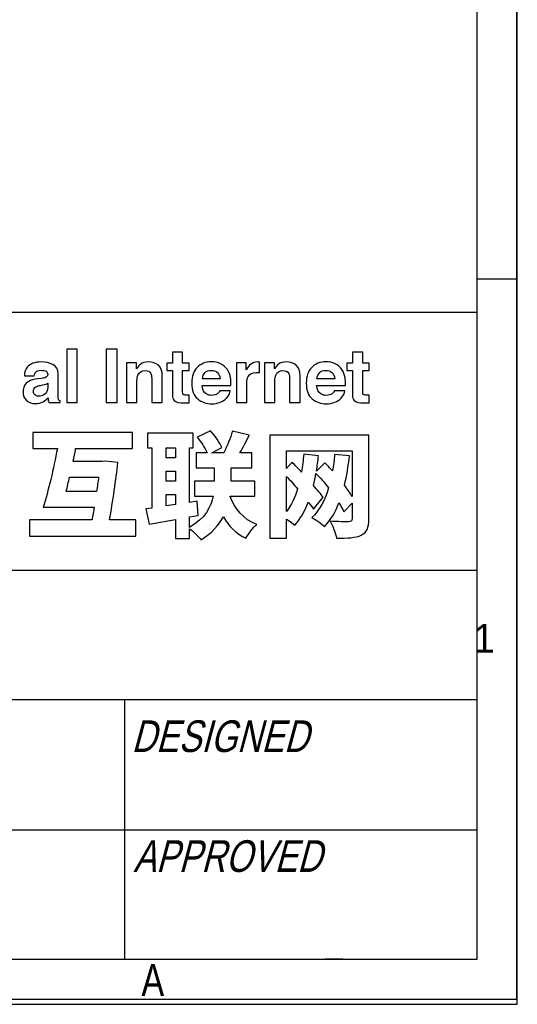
# Model space of a CAD drawing. Header units: millimetres. Extents: x 0 to 420, y 0 to 297.
# Tile 6 of 13: x 386 to 420, y 0 to 68. Entities that reach past the tile are written whole.
import ezdxf

# ---------------------------------------------------------------- set-up
doc = ezdxf.new("R2010")
doc.units = ezdxf.units.MM
doc.header["$LTSCALE"] = 23.1
doc.layers.get('0').update_dxf_attribs({"linetype": 'CONTINUOUS'})
doc.styles.get("Standard").update_dxf_attribs({"font": 'txt', "width": 0.8})
doc.styles.add('TEXTSTYLE_2', font='txt', dxfattribs={"width": 0.999999})

msp = doc.modelspace()

# ---------------------------------------------------------------- linework, layer by layer
at = {"color": 7, "linetype": 'CONTINUOUS', "true_color": 0xf5f5f5}
for p, q in [((419.978, 0.358), (419.978, 296.671)), ((420, 0), (420, 297)), ((417.234, 3.102), (417.234, 293.928)), ((417.234, 49.743), (419.978, 49.743)), ((234.756, 47.473), (417.234, 47.473)), ((234.756, 29.765), (417.234, 29.765)), ((234.756, 20.911), (417.234, 20.911)), ((393.049, 20.911), (393.049, 3.102)), ((234.756, 11.955), (417.234, 11.955)), ((2.782, 3.102), (417.234, 3.102)), ((406.817, 3.108), (407.704, 3.108)), ((407.182, 3.108), (408.037, 3.108)), ((0, 0), (420, 0)), ((0.038, 0.358), (419.978, 0.358))]:
    msp.add_line(p, q, dxfattribs=at)
at = {"color": 7, "linetype": 'CONTINUOUS'}
for points, knots in [([(389.787, 41.278), (389.787, 41.278), (389.079, 41.278), (389.079, 41.278), (389.079, 41.278), (389.079, 41.278), (389.079, 44.942), (389.079, 44.942), (389.079, 44.942), (389.079, 44.942), (389.787, 44.942), (389.787, 44.942), (389.787, 44.942), (389.787, 44.942), (389.787, 41.278), (389.787, 41.278)], [0, 0, 0, 0, 0.2, 0.2, 0.2, 0.2, 0.4, 0.4, 0.4, 0.4, 0.6, 0.6, 0.6, 0.6, 1, 1, 1, 1]), ([(392.547, 41.278), (392.547, 41.278), (391.786, 41.278), (391.786, 41.278), (391.786, 41.278), (391.786, 41.278), (391.786, 44.942), (391.786, 44.942), (391.786, 44.942), (391.786, 44.942), (392.547, 44.942), (392.547, 44.942), (392.547, 44.942), (392.547, 44.942), (392.547, 41.278), (392.547, 41.278)], [0, 0, 0, 0, 0.2, 0.2, 0.2, 0.2, 0.4, 0.4, 0.4, 0.4, 0.6, 0.6, 0.6, 0.6, 1, 1, 1, 1]), ([(395.954, 43.458), (395.954, 43.458), (395.954, 43.963), (395.954, 43.963), (395.954, 43.963), (395.954, 43.963), (396.332, 43.963), (396.332, 43.963), (396.332, 43.963), (396.332, 43.963), (396.332, 44.719), (396.332, 44.719), (396.332, 44.719), (396.332, 44.719), (397.033, 44.719), (397.033, 44.719), (397.033, 44.719), (397.033, 44.719), (397.033, 43.963), (397.033, 43.963), (397.033, 43.963), (397.033, 43.963), (397.473, 43.963), (397.473, 43.963), (397.473, 43.963), (397.473, 43.963), (397.473, 43.458), (397.473, 43.458), (397.473, 43.458), (397.473, 43.458), (397.033, 43.458), (397.033, 43.458), (397.033, 43.458), (397.033, 43.458), (397.033, 42.026), (397.033, 42.026), (397.033, 42.026), (397.033, 41.915), (397.047, 41.846), (397.075, 41.819), (397.075, 41.819), (397.103, 41.791), (397.19, 41.777), (397.334, 41.777), (397.334, 41.777), (397.355, 41.777), (397.378, 41.778), (397.402, 41.779), (397.402, 41.779), (397.426, 41.779), (397.45, 41.781), (397.473, 41.782), (397.473, 41.782), (397.473, 41.782), (397.473, 41.253), (397.473, 41.253), (397.473, 41.253), (397.473, 41.253), (397.137, 41.24), (397.137, 41.24), (397.137, 41.24), (396.803, 41.229), (396.574, 41.287), (396.451, 41.415), (396.451, 41.415), (396.372, 41.496), (396.332, 41.621), (396.332, 41.79), (396.332, 41.79), (396.332, 41.79), (396.332, 43.458), (396.332, 43.458), (396.332, 43.458), (396.332, 43.458), (395.954, 43.458), (395.954, 43.458)], [0, 0, 0, 0, 0.05, 0.05, 0.05, 0.05, 0.1, 0.1, 0.1, 0.1, 0.15, 0.15, 0.15, 0.15, 0.2, 0.2, 0.2, 0.2, 0.25, 0.25, 0.25, 0.25, 0.3, 0.3, 0.3, 0.3, 0.35, 0.35, 0.35, 0.35, 0.4, 0.4, 0.4, 0.4, 0.45, 0.45, 0.45, 0.45, 0.5, 0.5, 0.5, 0.5, 0.55, 0.55, 0.55, 0.55, 0.6, 0.6, 0.6, 0.6, 0.65, 0.65, 0.65, 0.65, 0.7, 0.7, 0.7, 0.7, 0.75, 0.75, 0.75, 0.75, 0.8, 0.8, 0.8, 0.8, 0.85, 0.85, 0.85, 0.85, 0.9, 0.9, 0.9, 0.9, 1, 1, 1, 1]), ([(408.309, 43.458), (408.309, 43.458), (408.309, 43.963), (408.309, 43.963), (408.309, 43.963), (408.309, 43.963), (408.687, 43.963), (408.687, 43.963), (408.687, 43.963), (408.687, 43.963), (408.687, 44.719), (408.687, 44.719), (408.687, 44.719), (408.687, 44.719), (409.388, 44.719), (409.388, 44.719), (409.388, 44.719), (409.388, 44.719), (409.388, 43.963), (409.388, 43.963), (409.388, 43.963), (409.388, 43.963), (409.828, 43.963), (409.828, 43.963), (409.828, 43.963), (409.828, 43.963), (409.828, 43.458), (409.828, 43.458), (409.828, 43.458), (409.828, 43.458), (409.388, 43.458), (409.388, 43.458), (409.388, 43.458), (409.388, 43.458), (409.388, 42.026), (409.388, 42.026), (409.388, 42.026), (409.388, 41.915), (409.402, 41.846), (409.43, 41.819), (409.43, 41.819), (409.458, 41.791), (409.545, 41.777), (409.689, 41.777), (409.689, 41.777), (409.71, 41.777), (409.733, 41.778), (409.757, 41.779), (409.757, 41.779), (409.781, 41.779), (409.805, 41.781), (409.828, 41.782), (409.828, 41.782), (409.828, 41.782), (409.828, 41.253), (409.828, 41.253), (409.828, 41.253), (409.828, 41.253), (409.492, 41.24), (409.492, 41.24), (409.492, 41.24), (409.158, 41.229), (408.929, 41.287), (408.806, 41.415), (408.806, 41.415), (408.727, 41.496), (408.687, 41.621), (408.687, 41.79), (408.687, 41.79), (408.687, 41.79), (408.687, 43.458), (408.687, 43.458), (408.687, 43.458), (408.687, 43.458), (408.309, 43.458), (408.309, 43.458)], [0, 0, 0, 0, 0.05, 0.05, 0.05, 0.05, 0.1, 0.1, 0.1, 0.1, 0.15, 0.15, 0.15, 0.15, 0.2, 0.2, 0.2, 0.2, 0.25, 0.25, 0.25, 0.25, 0.3, 0.3, 0.3, 0.3, 0.35, 0.35, 0.35, 0.35, 0.4, 0.4, 0.4, 0.4, 0.45, 0.45, 0.45, 0.45, 0.5, 0.5, 0.5, 0.5, 0.55, 0.55, 0.55, 0.55, 0.6, 0.6, 0.6, 0.6, 0.65, 0.65, 0.65, 0.65, 0.7, 0.7, 0.7, 0.7, 0.75, 0.75, 0.75, 0.75, 0.8, 0.8, 0.8, 0.8, 0.85, 0.85, 0.85, 0.85, 0.9, 0.9, 0.9, 0.9, 1, 1, 1, 1]), ([(387.342, 42.926), (387.474, 42.943), (387.568, 42.963), (387.625, 42.988), (387.625, 42.988), (387.727, 43.031), (387.778, 43.098), (387.778, 43.19), (387.778, 43.19), (387.778, 43.301), (387.739, 43.377), (387.661, 43.419), (387.661, 43.419), (387.583, 43.462), (387.468, 43.483), (387.317, 43.483), (387.317, 43.483), (387.147, 43.483), (387.027, 43.441), (386.956, 43.359), (386.956, 43.359), (386.906, 43.297), (386.872, 43.214), (386.856, 43.11), (386.856, 43.11), (386.856, 43.11), (386.172, 43.11), (386.172, 43.11), (386.172, 43.11), (386.187, 43.347), (386.254, 43.542), (386.372, 43.694), (386.372, 43.694), (386.56, 43.933), (386.883, 44.052), (387.341, 44.052), (387.341, 44.052), (387.639, 44.052), (387.903, 43.993), (388.135, 43.876), (388.135, 43.876), (388.366, 43.758), (388.482, 43.536), (388.482, 43.209), (388.482, 43.209), (388.482, 43.209), (388.482, 41.966), (388.482, 41.966), (388.482, 41.966), (388.482, 41.88), (388.483, 41.776), (388.486, 41.653), (388.486, 41.653), (388.491, 41.56), (388.506, 41.497), (388.529, 41.464), (388.529, 41.464), (388.552, 41.431), (388.587, 41.404), (388.633, 41.382), (388.633, 41.382), (388.633, 41.382), (388.633, 41.278), (388.633, 41.278), (388.633, 41.278), (388.633, 41.278), (387.863, 41.278), (387.863, 41.278), (387.863, 41.278), (387.841, 41.332), (387.826, 41.384), (387.818, 41.432), (387.818, 41.432), (387.809, 41.48), (387.803, 41.534), (387.798, 41.596), (387.798, 41.596), (387.7, 41.49), (387.586, 41.399), (387.458, 41.325), (387.458, 41.325), (387.304, 41.237), (387.131, 41.193), (386.938, 41.193), (386.938, 41.193), (386.691, 41.193), (386.487, 41.263), (386.326, 41.403), (386.326, 41.403), (386.165, 41.543), (386.085, 41.742), (386.085, 41.999), (386.085, 41.999), (386.085, 42.332), (386.214, 42.573), (386.473, 42.722), (386.473, 42.722), (386.615, 42.803), (386.824, 42.861), (387.099, 42.896), (387.099, 42.896), (387.099, 42.896), (387.342, 42.926), (387.342, 42.926)], [0, 0, 0, 0, 0.037037, 0.037037, 0.037037, 0.037037, 0.074074, 0.074074, 0.074074, 0.074074, 0.111111, 0.111111, 0.111111, 0.111111, 0.148148, 0.148148, 0.148148, 0.148148, 0.185185, 0.185185, 0.185185, 0.185185, 0.222222, 0.222222, 0.222222, 0.222222, 0.259259, 0.259259, 0.259259, 0.259259, 0.296296, 0.296296, 0.296296, 0.296296, 0.333333, 0.333333, 0.333333, 0.333333, 0.37037, 0.37037, 0.37037, 0.37037, 0.407407, 0.407407, 0.407407, 0.407407, 0.444444, 0.444444, 0.444444, 0.444444, 0.481481, 0.481481, 0.481481, 0.481481, 0.518519, 0.518519, 0.518519, 0.518519, 0.555556, 0.555556, 0.555556, 0.555556, 0.592593, 0.592593, 0.592593, 0.592593, 0.62963, 0.62963, 0.62963, 0.62963, 0.666667, 0.666667, 0.666667, 0.666667, 0.703704, 0.703704, 0.703704, 0.703704, 0.740741, 0.740741, 0.740741, 0.740741, 0.777778, 0.777778, 0.777778, 0.777778, 0.814815, 0.814815, 0.814815, 0.814815, 0.851852, 0.851852, 0.851852, 0.851852, 0.888889, 0.888889, 0.888889, 0.888889, 0.925926, 0.925926, 0.925926, 0.925926, 1, 1, 1, 1]), ([(395.371, 43.832), (395.548, 43.686), (395.637, 43.442), (395.637, 43.102), (395.637, 43.102), (395.637, 43.102), (395.637, 41.278), (395.637, 41.278), (395.637, 41.278), (395.637, 41.278), (394.911, 41.278), (394.911, 41.278), (394.911, 41.278), (394.911, 41.278), (394.911, 42.926), (394.911, 42.926), (394.911, 42.926), (394.911, 43.069), (394.892, 43.178), (394.854, 43.254), (394.854, 43.254), (394.785, 43.393), (394.653, 43.463), (394.459, 43.463), (394.459, 43.463), (394.221, 43.463), (394.057, 43.361), (393.968, 43.157), (393.968, 43.157), (393.922, 43.049), (393.899, 42.912), (393.899, 42.745), (393.899, 42.745), (393.899, 42.745), (393.899, 41.278), (393.899, 41.278), (393.899, 41.278), (393.899, 41.278), (393.19, 41.278), (393.19, 41.278), (393.19, 41.278), (393.19, 41.278), (393.19, 43.983), (393.19, 43.983), (393.19, 43.983), (393.19, 43.983), (393.876, 43.983), (393.876, 43.983), (393.876, 43.983), (393.876, 43.983), (393.876, 43.587), (393.876, 43.587), (393.876, 43.587), (393.967, 43.727), (394.053, 43.827), (394.134, 43.888), (394.134, 43.888), (394.279, 43.998), (394.463, 44.052), (394.686, 44.052), (394.686, 44.052), (394.965, 44.052), (395.193, 43.979), (395.371, 43.832)], [0, 0, 0, 0, 0.058824, 0.058824, 0.058824, 0.058824, 0.117647, 0.117647, 0.117647, 0.117647, 0.176471, 0.176471, 0.176471, 0.176471, 0.235294, 0.235294, 0.235294, 0.235294, 0.294118, 0.294118, 0.294118, 0.294118, 0.352941, 0.352941, 0.352941, 0.352941, 0.411765, 0.411765, 0.411765, 0.411765, 0.470588, 0.470588, 0.470588, 0.470588, 0.529412, 0.529412, 0.529412, 0.529412, 0.588235, 0.588235, 0.588235, 0.588235, 0.647059, 0.647059, 0.647059, 0.647059, 0.705882, 0.705882, 0.705882, 0.705882, 0.764706, 0.764706, 0.764706, 0.764706, 0.823529, 0.823529, 0.823529, 0.823529, 0.882353, 0.882353, 0.882353, 0.882353, 1, 1, 1, 1]), ([(399.636, 43.933), (399.825, 43.848), (399.981, 43.714), (400.104, 43.532), (400.104, 43.532), (400.215, 43.371), (400.287, 43.184), (400.32, 42.972), (400.32, 42.972), (400.339, 42.847), (400.347, 42.668), (400.344, 42.434), (400.344, 42.434), (400.344, 42.434), (398.37, 42.434), (398.37, 42.434), (398.37, 42.434), (398.38, 42.162), (398.475, 41.971), (398.653, 41.862), (398.653, 41.862), (398.761, 41.794), (398.891, 41.76), (399.044, 41.76), (399.044, 41.76), (399.205, 41.76), (399.336, 41.801), (399.437, 41.884), (399.437, 41.884), (399.492, 41.929), (399.54, 41.991), (399.583, 42.071), (399.583, 42.071), (399.583, 42.071), (400.306, 42.071), (400.306, 42.071), (400.306, 42.071), (400.287, 41.91), (400.2, 41.747), (400.044, 41.581), (400.044, 41.581), (399.801, 41.317), (399.461, 41.186), (399.024, 41.186), (399.024, 41.186), (398.663, 41.186), (398.345, 41.297), (398.069, 41.519), (398.069, 41.519), (397.794, 41.741), (397.656, 42.103), (397.656, 42.604), (397.656, 42.604), (397.656, 43.074), (397.78, 43.433), (398.029, 43.684), (398.029, 43.684), (398.278, 43.934), (398.601, 44.06), (398.999, 44.06), (398.999, 44.06), (399.234, 44.06), (399.447, 44.017), (399.636, 43.933)], [0, 0, 0, 0, 0.058824, 0.058824, 0.058824, 0.058824, 0.117647, 0.117647, 0.117647, 0.117647, 0.176471, 0.176471, 0.176471, 0.176471, 0.235294, 0.235294, 0.235294, 0.235294, 0.294118, 0.294118, 0.294118, 0.294118, 0.352941, 0.352941, 0.352941, 0.352941, 0.411765, 0.411765, 0.411765, 0.411765, 0.470588, 0.470588, 0.470588, 0.470588, 0.529412, 0.529412, 0.529412, 0.529412, 0.588235, 0.588235, 0.588235, 0.588235, 0.647059, 0.647059, 0.647059, 0.647059, 0.705882, 0.705882, 0.705882, 0.705882, 0.764706, 0.764706, 0.764706, 0.764706, 0.823529, 0.823529, 0.823529, 0.823529, 0.882353, 0.882353, 0.882353, 0.882353, 1, 1, 1, 1]), ([(402.239, 44.051), (402.248, 44.05), (402.269, 44.049), (402.3, 44.047), (402.3, 44.047), (402.3, 44.047), (402.3, 43.321), (402.3, 43.321), (402.3, 43.321), (402.256, 43.326), (402.216, 43.33), (402.181, 43.331), (402.181, 43.331), (402.146, 43.333), (402.118, 43.334), (402.096, 43.334), (402.096, 43.334), (401.812, 43.334), (401.62, 43.241), (401.522, 43.055), (401.522, 43.055), (401.467, 42.951), (401.44, 42.79), (401.44, 42.573), (401.44, 42.573), (401.44, 42.573), (401.44, 41.278), (401.44, 41.278), (401.44, 41.278), (401.44, 41.278), (400.726, 41.278), (400.726, 41.278), (400.726, 41.278), (400.726, 41.278), (400.726, 43.988), (400.726, 43.988), (400.726, 43.988), (400.726, 43.988), (401.403, 43.988), (401.403, 43.988), (401.403, 43.988), (401.403, 43.988), (401.403, 43.515), (401.403, 43.515), (401.403, 43.515), (401.512, 43.696), (401.608, 43.819), (401.689, 43.886), (401.689, 43.886), (401.821, 43.997), (401.994, 44.052), (402.206, 44.052), (402.206, 44.052), (402.219, 44.052), (402.23, 44.052), (402.239, 44.051)], [0, 0, 0, 0, 0.066667, 0.066667, 0.066667, 0.066667, 0.133333, 0.133333, 0.133333, 0.133333, 0.2, 0.2, 0.2, 0.2, 0.266667, 0.266667, 0.266667, 0.266667, 0.333333, 0.333333, 0.333333, 0.333333, 0.4, 0.4, 0.4, 0.4, 0.466667, 0.466667, 0.466667, 0.466667, 0.533333, 0.533333, 0.533333, 0.533333, 0.6, 0.6, 0.6, 0.6, 0.666667, 0.666667, 0.666667, 0.666667, 0.733333, 0.733333, 0.733333, 0.733333, 0.8, 0.8, 0.8, 0.8, 0.866667, 0.866667, 0.866667, 0.866667, 1, 1, 1, 1]), ([(404.829, 43.832), (405.007, 43.686), (405.095, 43.442), (405.095, 43.102), (405.095, 43.102), (405.095, 43.102), (405.095, 41.278), (405.095, 41.278), (405.095, 41.278), (405.095, 41.278), (404.37, 41.278), (404.37, 41.278), (404.37, 41.278), (404.37, 41.278), (404.37, 42.926), (404.37, 42.926), (404.37, 42.926), (404.37, 43.069), (404.351, 43.178), (404.313, 43.254), (404.313, 43.254), (404.244, 43.393), (404.112, 43.463), (403.918, 43.463), (403.918, 43.463), (403.679, 43.463), (403.516, 43.361), (403.427, 43.157), (403.427, 43.157), (403.381, 43.049), (403.358, 42.912), (403.358, 42.745), (403.358, 42.745), (403.358, 42.745), (403.358, 41.278), (403.358, 41.278), (403.358, 41.278), (403.358, 41.278), (402.649, 41.278), (402.649, 41.278), (402.649, 41.278), (402.649, 41.278), (402.649, 43.983), (402.649, 43.983), (402.649, 43.983), (402.649, 43.983), (403.335, 43.983), (403.335, 43.983), (403.335, 43.983), (403.335, 43.983), (403.335, 43.587), (403.335, 43.587), (403.335, 43.587), (403.426, 43.727), (403.512, 43.827), (403.593, 43.888), (403.593, 43.888), (403.738, 43.998), (403.922, 44.052), (404.145, 44.052), (404.145, 44.052), (404.424, 44.052), (404.652, 43.979), (404.829, 43.832)], [0, 0, 0, 0, 0.058824, 0.058824, 0.058824, 0.058824, 0.117647, 0.117647, 0.117647, 0.117647, 0.176471, 0.176471, 0.176471, 0.176471, 0.235294, 0.235294, 0.235294, 0.235294, 0.294118, 0.294118, 0.294118, 0.294118, 0.352941, 0.352941, 0.352941, 0.352941, 0.411765, 0.411765, 0.411765, 0.411765, 0.470588, 0.470588, 0.470588, 0.470588, 0.529412, 0.529412, 0.529412, 0.529412, 0.588235, 0.588235, 0.588235, 0.588235, 0.647059, 0.647059, 0.647059, 0.647059, 0.705882, 0.705882, 0.705882, 0.705882, 0.764706, 0.764706, 0.764706, 0.764706, 0.823529, 0.823529, 0.823529, 0.823529, 0.882353, 0.882353, 0.882353, 0.882353, 1, 1, 1, 1]), ([(407.498, 43.933), (407.687, 43.848), (407.843, 43.714), (407.966, 43.532), (407.966, 43.532), (408.077, 43.371), (408.149, 43.184), (408.182, 42.972), (408.182, 42.972), (408.201, 42.847), (408.208, 42.668), (408.205, 42.434), (408.205, 42.434), (408.205, 42.434), (406.231, 42.434), (406.231, 42.434), (406.231, 42.434), (406.242, 42.162), (406.337, 41.971), (406.515, 41.862), (406.515, 41.862), (406.623, 41.794), (406.753, 41.76), (406.905, 41.76), (406.905, 41.76), (407.067, 41.76), (407.198, 41.801), (407.299, 41.884), (407.299, 41.884), (407.354, 41.929), (407.402, 41.991), (407.445, 42.071), (407.445, 42.071), (407.445, 42.071), (408.168, 42.071), (408.168, 42.071), (408.168, 42.071), (408.149, 41.91), (408.062, 41.747), (407.906, 41.581), (407.906, 41.581), (407.663, 41.317), (407.323, 41.186), (406.886, 41.186), (406.886, 41.186), (406.525, 41.186), (406.207, 41.297), (405.931, 41.519), (405.931, 41.519), (405.656, 41.741), (405.518, 42.103), (405.518, 42.604), (405.518, 42.604), (405.518, 43.074), (405.642, 43.433), (405.891, 43.684), (405.891, 43.684), (406.14, 43.934), (406.463, 44.06), (406.86, 44.06), (406.86, 44.06), (407.096, 44.06), (407.309, 44.017), (407.498, 43.933)], [0, 0, 0, 0, 0.058824, 0.058824, 0.058824, 0.058824, 0.117647, 0.117647, 0.117647, 0.117647, 0.176471, 0.176471, 0.176471, 0.176471, 0.235294, 0.235294, 0.235294, 0.235294, 0.294118, 0.294118, 0.294118, 0.294118, 0.352941, 0.352941, 0.352941, 0.352941, 0.411765, 0.411765, 0.411765, 0.411765, 0.470588, 0.470588, 0.470588, 0.470588, 0.529412, 0.529412, 0.529412, 0.529412, 0.588235, 0.588235, 0.588235, 0.588235, 0.647059, 0.647059, 0.647059, 0.647059, 0.705882, 0.705882, 0.705882, 0.705882, 0.764706, 0.764706, 0.764706, 0.764706, 0.823529, 0.823529, 0.823529, 0.823529, 0.882353, 0.882353, 0.882353, 0.882353, 1, 1, 1, 1]), ([(398.576, 43.321), (398.576, 43.321), (398.576, 43.321), (398.576, 43.321), (398.576, 43.321), (398.476, 43.218), (398.413, 43.078), (398.387, 42.901), (398.387, 42.901), (398.387, 42.901), (399.608, 42.901), (399.608, 42.901), (399.608, 42.901), (399.595, 43.089), (399.532, 43.232), (399.419, 43.329), (399.419, 43.329), (399.306, 43.427), (399.166, 43.475), (398.999, 43.475), (398.999, 43.475), (398.817, 43.475), (398.676, 43.424), (398.576, 43.321)], [0, 0, 0, 0, 0.142857, 0.142857, 0.142857, 0.142857, 0.285714, 0.285714, 0.285714, 0.285714, 0.428571, 0.428571, 0.428571, 0.428571, 0.571429, 0.571429, 0.571429, 0.571429, 0.714286, 0.714286, 0.714286, 0.714286, 1, 1, 1, 1]), ([(406.438, 43.321), (406.438, 43.321), (406.438, 43.321), (406.438, 43.321), (406.438, 43.321), (406.337, 43.218), (406.275, 43.078), (406.249, 42.901), (406.249, 42.901), (406.249, 42.901), (407.469, 42.901), (407.469, 42.901), (407.469, 42.901), (407.457, 43.089), (407.394, 43.232), (407.281, 43.329), (407.281, 43.329), (407.168, 43.427), (407.028, 43.475), (406.86, 43.475), (406.86, 43.475), (406.679, 43.475), (406.538, 43.424), (406.438, 43.321)], [0, 0, 0, 0, 0.142857, 0.142857, 0.142857, 0.142857, 0.285714, 0.285714, 0.285714, 0.285714, 0.428571, 0.428571, 0.428571, 0.428571, 0.571429, 0.571429, 0.571429, 0.571429, 0.714286, 0.714286, 0.714286, 0.714286, 1, 1, 1, 1]), ([(387.776, 42.595), (387.776, 42.595), (387.776, 42.595), (387.776, 42.595), (387.776, 42.595), (387.73, 42.567), (387.684, 42.544), (387.638, 42.527), (387.638, 42.527), (387.592, 42.51), (387.528, 42.493), (387.448, 42.479), (387.448, 42.479), (387.448, 42.479), (387.287, 42.449), (387.287, 42.449), (387.287, 42.449), (387.135, 42.422), (387.027, 42.39), (386.961, 42.352), (386.961, 42.352), (386.85, 42.287), (386.793, 42.187), (386.793, 42.051), (386.793, 42.051), (386.793, 41.93), (386.828, 41.843), (386.896, 41.789), (386.896, 41.789), (386.964, 41.735), (387.047, 41.708), (387.144, 41.708), (387.144, 41.708), (387.299, 41.708), (387.442, 41.753), (387.573, 41.842), (387.573, 41.842), (387.703, 41.931), (387.771, 42.095), (387.776, 42.332), (387.776, 42.332), (387.776, 42.332), (387.776, 42.595), (387.776, 42.595)], [0, 0, 0, 0, 0.083333, 0.083333, 0.083333, 0.083333, 0.166667, 0.166667, 0.166667, 0.166667, 0.25, 0.25, 0.25, 0.25, 0.333333, 0.333333, 0.333333, 0.333333, 0.416667, 0.416667, 0.416667, 0.416667, 0.5, 0.5, 0.5, 0.5, 0.583333, 0.583333, 0.583333, 0.583333, 0.666667, 0.666667, 0.666667, 0.666667, 0.75, 0.75, 0.75, 0.75, 0.833333, 0.833333, 0.833333, 0.833333, 1, 1, 1, 1]), ([(393.816, 33.223), (393.816, 33.223), (393.816, 32.109), (393.816, 32.109), (393.816, 32.109), (393.816, 32.109), (386.526, 32.109), (386.526, 32.109), (386.526, 32.109), (386.526, 32.109), (386.526, 33.223), (386.526, 33.223), (386.526, 33.223), (386.526, 33.223), (390.815, 33.223), (390.815, 33.223), (390.815, 33.223), (390.87, 33.508), (390.917, 33.8), (390.965, 34.1), (390.965, 34.1), (390.965, 34.1), (387.473, 34.1), (387.473, 34.1), (387.473, 34.1), (387.805, 35.166), (388.192, 36.77), (388.437, 38.113), (388.437, 38.113), (388.437, 38.113), (386.755, 38.113), (386.755, 38.113), (386.755, 38.113), (386.755, 38.113), (386.755, 39.21), (386.755, 39.21), (386.755, 39.21), (386.755, 39.21), (393.587, 39.21), (393.587, 39.21), (393.587, 39.21), (393.587, 39.21), (393.587, 38.113), (393.587, 38.113), (393.587, 38.113), (393.587, 38.113), (389.693, 38.113), (389.693, 38.113), (389.693, 38.113), (389.638, 37.82), (389.574, 37.52), (389.511, 37.22), (389.511, 37.22), (389.511, 37.22), (391.51, 37.22), (391.51, 37.22), (391.51, 37.22), (391.51, 37.22), (391.707, 37.26), (391.707, 37.26), (391.707, 37.26), (391.707, 37.26), (392.592, 37.165), (392.592, 37.165), (392.592, 37.165), (392.466, 35.972), (392.236, 34.511), (392.023, 33.223), (392.023, 33.223), (392.023, 33.223), (393.816, 33.223), (393.816, 33.223)], [0, 0, 0, 0, 0.052632, 0.052632, 0.052632, 0.052632, 0.105263, 0.105263, 0.105263, 0.105263, 0.157895, 0.157895, 0.157895, 0.157895, 0.210526, 0.210526, 0.210526, 0.210526, 0.263158, 0.263158, 0.263158, 0.263158, 0.315789, 0.315789, 0.315789, 0.315789, 0.368421, 0.368421, 0.368421, 0.368421, 0.421053, 0.421053, 0.421053, 0.421053, 0.473684, 0.473684, 0.473684, 0.473684, 0.526316, 0.526316, 0.526316, 0.526316, 0.578947, 0.578947, 0.578947, 0.578947, 0.631579, 0.631579, 0.631579, 0.631579, 0.684211, 0.684211, 0.684211, 0.684211, 0.736842, 0.736842, 0.736842, 0.736842, 0.789474, 0.789474, 0.789474, 0.789474, 0.842105, 0.842105, 0.842105, 0.842105, 0.894737, 0.894737, 0.894737, 0.894737, 1, 1, 1, 1]), ([(400.295, 34.827), (400.611, 33.974), (401.204, 33.255), (402.12, 32.915), (402.12, 32.915), (401.867, 32.694), (401.536, 32.26), (401.377, 31.959), (401.377, 31.959), (400.698, 32.283), (400.201, 32.789), (399.83, 33.437), (399.83, 33.437), (399.521, 32.868), (399.039, 32.315), (398.297, 31.849), (398.297, 31.849), (398.131, 32.078), (397.792, 32.41), (397.507, 32.615), (397.507, 32.615), (397.507, 32.615), (397.507, 31.951), (397.507, 31.951), (397.507, 31.951), (397.507, 31.951), (396.543, 31.951), (396.543, 31.951), (396.543, 31.951), (396.543, 31.951), (396.543, 33.247), (396.543, 33.247), (396.543, 33.247), (396.543, 33.247), (394.735, 32.923), (394.735, 32.923), (394.735, 32.923), (394.735, 32.923), (394.506, 33.981), (394.506, 33.981), (394.506, 33.981), (394.506, 33.981), (394.909, 34.037), (394.909, 34.037), (394.909, 34.037), (394.909, 34.037), (394.909, 38.16), (394.909, 38.16), (394.909, 38.16), (394.909, 38.16), (394.624, 38.16), (394.624, 38.16), (394.624, 38.16), (394.624, 38.16), (394.624, 39.179), (394.624, 39.179), (394.624, 39.179), (394.624, 39.179), (397.76, 39.179), (397.76, 39.179), (397.76, 39.179), (397.76, 39.179), (397.76, 38.16), (397.76, 38.16), (397.76, 38.16), (397.76, 38.16), (397.507, 38.16), (397.507, 38.16), (397.507, 38.16), (397.507, 38.16), (397.507, 34.424), (397.507, 34.424), (397.507, 34.424), (397.507, 34.424), (398.021, 34.503), (398.021, 34.503), (398.021, 34.503), (398.021, 34.503), (398.092, 33.523), (398.092, 33.523), (398.092, 33.523), (398.092, 33.523), (397.507, 33.421), (397.507, 33.421), (397.507, 33.421), (397.507, 33.421), (397.507, 32.702), (397.507, 32.702), (397.507, 32.702), (398.582, 33.318), (398.984, 34.131), (399.126, 34.842), (399.126, 34.842), (399.126, 34.842), (397.847, 34.842), (397.847, 34.842), (397.847, 34.842), (397.847, 34.842), (397.847, 35.877), (397.847, 35.877), (397.847, 35.877), (397.847, 35.877), (399.205, 35.877), (399.205, 35.877), (399.205, 35.877), (399.205, 35.877), (399.205, 36.793), (399.205, 36.793), (399.205, 36.793), (399.205, 36.793), (397.973, 36.793), (397.973, 36.793), (397.973, 36.793), (397.973, 36.793), (397.973, 37.828), (397.973, 37.828), (397.973, 37.828), (397.973, 37.828), (398.708, 37.828), (398.708, 37.828), (398.708, 37.828), (398.558, 38.16), (398.289, 38.578), (398.029, 38.894), (398.029, 38.894), (398.029, 38.894), (398.945, 39.329), (398.945, 39.329), (398.945, 39.329), (399.253, 38.989), (399.576, 38.523), (399.719, 38.192), (399.719, 38.192), (399.719, 38.192), (399.032, 37.828), (399.032, 37.828), (399.032, 37.828), (399.032, 37.828), (399.861, 37.828), (399.861, 37.828), (399.861, 37.828), (400.082, 38.255), (400.319, 38.855), (400.446, 39.313), (400.446, 39.313), (400.446, 39.313), (401.607, 39.029), (401.607, 39.029), (401.607, 39.029), (401.393, 38.602), (401.172, 38.176), (400.967, 37.828), (400.967, 37.828), (400.967, 37.828), (401.781, 37.828), (401.781, 37.828), (401.781, 37.828), (401.781, 37.828), (401.781, 36.793), (401.781, 36.793), (401.781, 36.793), (401.781, 36.793), (400.366, 36.793), (400.366, 36.793), (400.366, 36.793), (400.366, 36.793), (400.366, 35.877), (400.366, 35.877), (400.366, 35.877), (400.366, 35.877), (401.978, 35.877), (401.978, 35.877), (401.978, 35.877), (401.978, 35.877), (401.978, 34.842), (401.978, 34.842), (401.978, 34.842), (401.978, 34.842), (400.304, 34.842), (400.304, 34.842), (400.304, 34.842), (400.304, 34.842), (400.295, 34.827), (400.295, 34.827)], [0, 0, 0, 0, 0.021277, 0.021277, 0.021277, 0.021277, 0.042553, 0.042553, 0.042553, 0.042553, 0.06383, 0.06383, 0.06383, 0.06383, 0.085106, 0.085106, 0.085106, 0.085106, 0.106383, 0.106383, 0.106383, 0.106383, 0.12766, 0.12766, 0.12766, 0.12766, 0.148936, 0.148936, 0.148936, 0.148936, 0.170213, 0.170213, 0.170213, 0.170213, 0.191489, 0.191489, 0.191489, 0.191489, 0.212766, 0.212766, 0.212766, 0.212766, 0.234043, 0.234043, 0.234043, 0.234043, 0.255319, 0.255319, 0.255319, 0.255319, 0.276596, 0.276596, 0.276596, 0.276596, 0.297872, 0.297872, 0.297872, 0.297872, 0.319149, 0.319149, 0.319149, 0.319149, 0.340426, 0.340426, 0.340426, 0.340426, 0.361702, 0.361702, 0.361702, 0.361702, 0.382979, 0.382979, 0.382979, 0.382979, 0.404255, 0.404255, 0.404255, 0.404255, 0.425532, 0.425532, 0.425532, 0.425532, 0.446809, 0.446809, 0.446809, 0.446809, 0.468085, 0.468085, 0.468085, 0.468085, 0.489362, 0.489362, 0.489362, 0.489362, 0.510638, 0.510638, 0.510638, 0.510638, 0.531915, 0.531915, 0.531915, 0.531915, 0.553191, 0.553191, 0.553191, 0.553191, 0.574468, 0.574468, 0.574468, 0.574468, 0.595745, 0.595745, 0.595745, 0.595745, 0.617021, 0.617021, 0.617021, 0.617021, 0.638298, 0.638298, 0.638298, 0.638298, 0.659574, 0.659574, 0.659574, 0.659574, 0.680851, 0.680851, 0.680851, 0.680851, 0.702128, 0.702128, 0.702128, 0.702128, 0.723404, 0.723404, 0.723404, 0.723404, 0.744681, 0.744681, 0.744681, 0.744681, 0.765957, 0.765957, 0.765957, 0.765957, 0.787234, 0.787234, 0.787234, 0.787234, 0.808511, 0.808511, 0.808511, 0.808511, 0.829787, 0.829787, 0.829787, 0.829787, 0.851064, 0.851064, 0.851064, 0.851064, 0.87234, 0.87234, 0.87234, 0.87234, 0.893617, 0.893617, 0.893617, 0.893617, 0.914894, 0.914894, 0.914894, 0.914894, 0.93617, 0.93617, 0.93617, 0.93617, 0.957447, 0.957447, 0.957447, 0.957447, 1, 1, 1, 1]), ([(409.816, 33.294), (409.816, 32.678), (409.682, 32.362), (409.295, 32.181), (409.295, 32.181), (408.908, 31.991), (408.363, 31.967), (407.589, 31.967), (407.589, 31.967), (407.534, 32.291), (407.328, 32.828), (407.162, 33.128), (407.162, 33.128), (407.644, 33.089), (408.26, 33.097), (408.434, 33.097), (408.434, 33.097), (408.6, 33.105), (408.663, 33.16), (408.663, 33.31), (408.663, 33.31), (408.663, 33.31), (408.663, 34.361), (408.663, 34.361), (408.663, 34.361), (408.663, 34.361), (408.087, 33.784), (408.087, 33.784), (408.087, 33.784), (408.008, 33.966), (407.897, 34.179), (407.763, 34.392), (407.763, 34.392), (407.51, 33.752), (407.194, 33.207), (406.791, 32.773), (406.791, 32.773), (406.61, 32.931), (406.151, 33.247), (405.906, 33.381), (405.906, 33.381), (406.436, 33.879), (406.807, 34.574), (407.052, 35.411), (407.052, 35.411), (406.783, 35.767), (406.483, 36.106), (406.183, 36.414), (406.183, 36.414), (406.136, 36.13), (406.08, 35.853), (406.017, 35.585), (406.017, 35.585), (406.278, 35.285), (406.507, 35), (406.681, 34.771), (406.681, 34.771), (406.681, 34.771), (406.009, 33.95), (406.009, 33.95), (406.009, 33.95), (405.915, 34.092), (405.796, 34.258), (405.654, 34.44), (405.654, 34.44), (405.417, 33.816), (405.117, 33.278), (404.738, 32.852), (404.738, 32.852), (404.627, 32.955), (404.39, 33.121), (404.169, 33.263), (404.169, 33.263), (404.169, 33.263), (404.169, 31.967), (404.169, 31.967), (404.169, 31.967), (404.169, 31.967), (403.015, 31.967), (403.015, 31.967), (403.015, 31.967), (403.015, 31.967), (403.015, 39.037), (403.015, 39.037), (403.015, 39.037), (403.015, 39.037), (409.816, 39.037), (409.816, 39.037), (409.816, 39.037), (409.816, 39.037), (409.816, 33.294), (409.816, 33.294)], [0, 0, 0, 0, 0.041667, 0.041667, 0.041667, 0.041667, 0.083333, 0.083333, 0.083333, 0.083333, 0.125, 0.125, 0.125, 0.125, 0.166667, 0.166667, 0.166667, 0.166667, 0.208333, 0.208333, 0.208333, 0.208333, 0.25, 0.25, 0.25, 0.25, 0.291667, 0.291667, 0.291667, 0.291667, 0.333333, 0.333333, 0.333333, 0.333333, 0.375, 0.375, 0.375, 0.375, 0.416667, 0.416667, 0.416667, 0.416667, 0.458333, 0.458333, 0.458333, 0.458333, 0.5, 0.5, 0.5, 0.5, 0.541667, 0.541667, 0.541667, 0.541667, 0.583333, 0.583333, 0.583333, 0.583333, 0.625, 0.625, 0.625, 0.625, 0.666667, 0.666667, 0.666667, 0.666667, 0.708333, 0.708333, 0.708333, 0.708333, 0.75, 0.75, 0.75, 0.75, 0.791667, 0.791667, 0.791667, 0.791667, 0.833333, 0.833333, 0.833333, 0.833333, 0.875, 0.875, 0.875, 0.875, 0.916667, 0.916667, 0.916667, 0.916667, 1, 1, 1, 1]), ([(395.912, 38.16), (395.912, 38.16), (395.912, 38.16), (395.912, 38.16), (395.912, 38.16), (395.912, 38.16), (395.912, 37.481), (395.912, 37.481), (395.912, 37.481), (395.912, 37.481), (396.543, 37.481), (396.543, 37.481), (396.543, 37.481), (396.543, 37.481), (396.543, 38.16), (396.543, 38.16), (396.543, 38.16), (396.543, 38.16), (395.912, 38.16), (395.912, 38.16)], [0, 0, 0, 0, 0.166667, 0.166667, 0.166667, 0.166667, 0.333333, 0.333333, 0.333333, 0.333333, 0.5, 0.5, 0.5, 0.5, 0.666667, 0.666667, 0.666667, 0.666667, 1, 1, 1, 1]), ([(408.482, 37.615), (408.482, 37.615), (408.482, 37.615), (408.482, 37.615), (408.482, 37.615), (408.403, 36.896), (408.292, 36.225), (408.142, 35.609), (408.142, 35.609), (408.339, 35.34), (408.521, 35.072), (408.663, 34.835), (408.663, 34.835), (408.663, 34.835), (408.663, 37.955), (408.663, 37.955), (408.663, 37.955), (408.663, 37.955), (404.169, 37.955), (404.169, 37.955), (404.169, 37.955), (404.169, 37.955), (404.169, 36.746), (404.169, 36.746), (404.169, 36.746), (404.169, 36.746), (404.548, 37.173), (404.548, 37.173), (404.548, 37.173), (404.753, 36.959), (404.975, 36.738), (405.196, 36.501), (405.196, 36.501), (405.259, 36.896), (405.306, 37.299), (405.346, 37.725), (405.346, 37.725), (405.346, 37.725), (406.357, 37.623), (406.357, 37.623), (406.357, 37.623), (406.317, 37.26), (406.27, 36.904), (406.215, 36.564), (406.215, 36.564), (406.215, 36.564), (406.783, 37.125), (406.783, 37.125), (406.783, 37.125), (406.965, 36.959), (407.147, 36.778), (407.321, 36.588), (407.321, 36.588), (407.384, 36.951), (407.431, 37.331), (407.463, 37.718), (407.463, 37.718), (407.463, 37.718), (408.482, 37.615), (408.482, 37.615)], [0, 0, 0, 0, 0.0625, 0.0625, 0.0625, 0.0625, 0.125, 0.125, 0.125, 0.125, 0.1875, 0.1875, 0.1875, 0.1875, 0.25, 0.25, 0.25, 0.25, 0.3125, 0.3125, 0.3125, 0.3125, 0.375, 0.375, 0.375, 0.375, 0.4375, 0.4375, 0.4375, 0.4375, 0.5, 0.5, 0.5, 0.5, 0.5625, 0.5625, 0.5625, 0.5625, 0.625, 0.625, 0.625, 0.625, 0.6875, 0.6875, 0.6875, 0.6875, 0.75, 0.75, 0.75, 0.75, 0.8125, 0.8125, 0.8125, 0.8125, 0.875, 0.875, 0.875, 0.875, 1, 1, 1, 1]), ([(395.912, 35.885), (395.912, 35.885), (395.912, 35.885), (395.912, 35.885), (395.912, 35.885), (395.912, 35.885), (396.543, 35.885), (396.543, 35.885), (396.543, 35.885), (396.543, 35.885), (396.543, 36.556), (396.543, 36.556), (396.543, 36.556), (396.543, 36.556), (395.912, 36.556), (395.912, 36.556), (395.912, 36.556), (395.912, 36.556), (395.912, 35.885), (395.912, 35.885)], [0, 0, 0, 0, 0.166667, 0.166667, 0.166667, 0.166667, 0.333333, 0.333333, 0.333333, 0.333333, 0.5, 0.5, 0.5, 0.5, 0.666667, 0.666667, 0.666667, 0.666667, 1, 1, 1, 1]), ([(391.13, 35.166), (391.13, 35.166), (391.13, 35.166), (391.13, 35.166), (391.13, 35.166), (391.178, 35.514), (391.225, 35.846), (391.265, 36.154), (391.265, 36.154), (391.265, 36.154), (389.274, 36.154), (389.274, 36.154), (389.274, 36.154), (389.195, 35.814), (389.124, 35.482), (389.045, 35.166), (389.045, 35.166), (389.045, 35.166), (391.13, 35.166), (391.13, 35.166)], [0, 0, 0, 0, 0.166667, 0.166667, 0.166667, 0.166667, 0.333333, 0.333333, 0.333333, 0.333333, 0.5, 0.5, 0.5, 0.5, 0.666667, 0.666667, 0.666667, 0.666667, 1, 1, 1, 1]), ([(404.169, 33.8), (404.169, 33.8), (404.169, 33.8), (404.169, 33.8), (404.169, 33.8), (404.493, 34.218), (404.738, 34.748), (404.919, 35.348), (404.919, 35.348), (404.674, 35.64), (404.414, 35.933), (404.169, 36.201), (404.169, 36.201), (404.169, 36.201), (404.169, 33.8), (404.169, 33.8)], [0, 0, 0, 0, 0.2, 0.2, 0.2, 0.2, 0.4, 0.4, 0.4, 0.4, 0.6, 0.6, 0.6, 0.6, 1, 1, 1, 1]), ([(396.543, 34.274), (396.543, 34.274), (396.543, 34.274), (396.543, 34.274), (396.543, 34.274), (396.543, 34.274), (396.543, 34.961), (396.543, 34.961), (396.543, 34.961), (396.543, 34.961), (395.912, 34.961), (395.912, 34.961), (395.912, 34.961), (395.912, 34.961), (395.912, 34.179), (395.912, 34.179), (395.912, 34.179), (395.912, 34.179), (396.543, 34.274), (396.543, 34.274)], [0, 0, 0, 0, 0.166667, 0.166667, 0.166667, 0.166667, 0.333333, 0.333333, 0.333333, 0.333333, 0.5, 0.5, 0.5, 0.5, 0.666667, 0.666667, 0.666667, 0.666667, 1, 1, 1, 1])]:
    msp.add_open_spline(points, degree=3, knots=knots, dxfattribs=at)

# ---------------------------------------------------------------- texts
at = {"color": 7, "linetype": 'CONTINUOUS', "true_color": 0xf5f5f5, "insert": (416.982, 26.09), "char_height": 1.97542, "width": 1.97542, "attachment_point": 1, "line_spacing_factor": 0.9, "style": 'TEXTSTYLE_2'}
msp.add_mtext('\\Q0.000018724;1', dxfattribs=at)
at = {"color": 7, "linetype": 'CONTINUOUS', "true_color": 0xf5f5f5, "attachment_point": 1, "line_spacing_factor": 0.9}
for s, insert, char_height, width in [('\\Q14.999997;DESIGNED', (393.52, 19.474), 2.17213, 13.90165), ('\\Q14.9999965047;APPROVED', (393.651, 11.251), 2.17213, 13.90165), ('\\Q0.000018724;A', (394.205, 2.757), 2.19491, 1.75593)]:
    msp.add_mtext(s, dxfattribs=dict(at, insert=insert, char_height=char_height, width=width))

doc.saveas('drawing.dxf')
